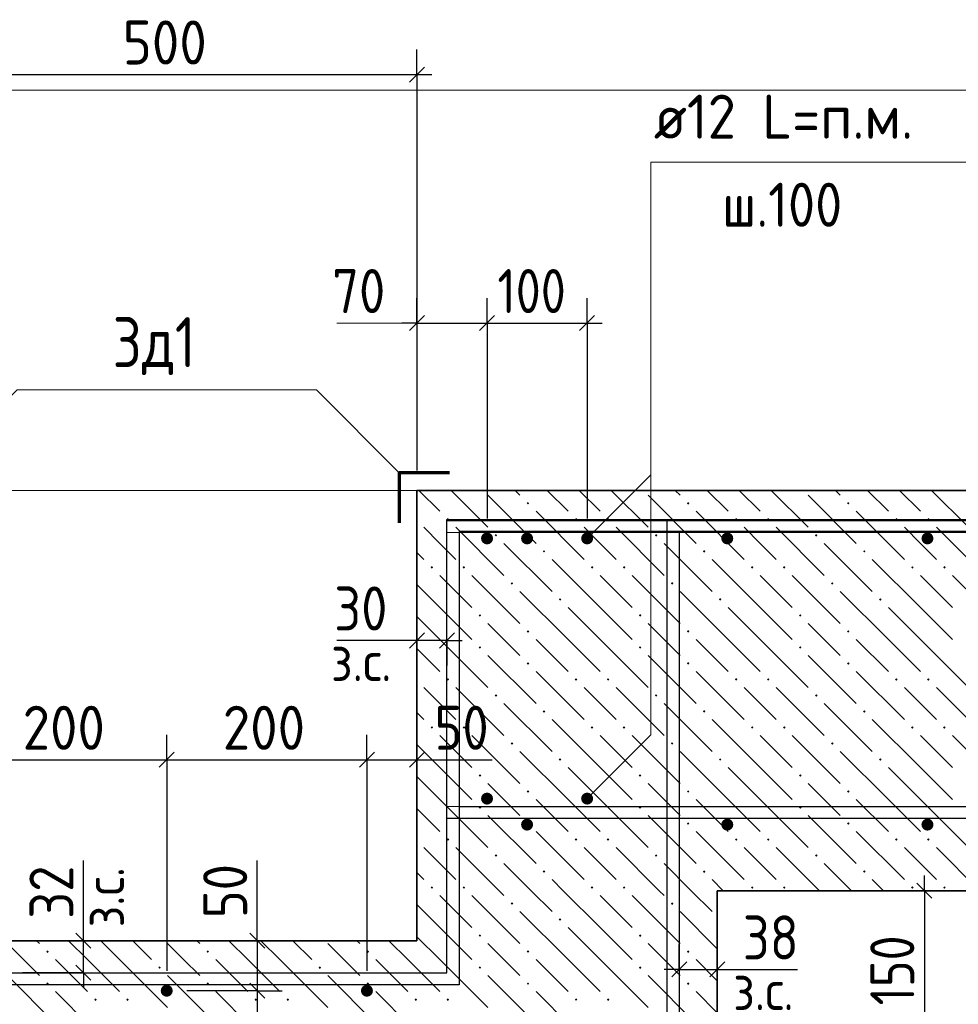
# Model space of a CAD drawing. Header units: millimetres. Extents: x 0 to 21000, y 0 to 29700.
# Tile 8 of 17: x 9787 to 14475, y 11377 to 16296. Entities that reach past the tile are written whole.
import ezdxf

# ---------------------------------------------------------------- set-up
doc = ezdxf.new("R2010")
doc.units = ezdxf.units.MM
for name, color, linetype, lineweight in [('Standard', 7, 'Continuous', 25), ('ЖБ Лента фундамента под плитной частью', 7, 'Continuous', 35), ('ЖБ Плита Фундамента верхний уровень', 7, 'Continuous', 35), ('Обрамление Г-обр.', 52, 'Continuous', 25), ('Обрамление П-обр. равн.', 52, 'Continuous', 25), ('Обрамление проемов стержнями', 52, 'Continuous', 25), ('Общий01', 7, 'Continuous', 13), ('Позиционная метка номер позиции', 7, 'Continuous', 13), ('Примечания', 7, 'Continuous', 13), ('Текст_ общее', 7, 'Continuous', 25), ('Фоновоя арматура Х1', 52, 'Continuous', 25)]:
    doc.layers.add(name, color=color, linetype=linetype, lineweight=lineweight)
doc.layers.add('Размерная выноска', color=7, linetype='Continuous')
doc.styles.add('ISOCPEUR', font='txt')

msp = doc.modelspace()

# ---------------------------------------------------------------- hatches: boundary and pattern name
at = {"layer": 'ЖБ Лента фундамента под плитной частью', "linetype": 'Continuous', "lineweight": 18, "transparency": 33554687}
for points in [[(12239.4, 11880.1), (12245.9, 11886.6), (12252.4, 11880.1), (12245.9, 11873.6)], [(13039.4, 11880.1), (13045.9, 11886.6), (13052.4, 11880.1), (13045.9, 11873.6)], [(12479.4, 11800.1), (12485.9, 11806.6), (12492.4, 11800.1), (12485.9, 11793.6)], [(12079.4, 11720.1), (12085.9, 11726.6), (12092.4, 11720.1), (12085.9, 11713.6)], [(12879.4, 11720.1), (12885.9, 11726.6), (12892.4, 11720.1), (12885.9, 11713.6)], [(9919.4, 11640.1), (9925.9, 11646.6), (9932.4, 11640.1), (9925.9, 11633.6)], [(10719.4, 11640.1), (10725.9, 11646.6), (10732.4, 11640.1), (10725.9, 11633.6)], [(11519.4, 11640.1), (11525.9, 11646.6), (11532.4, 11640.1), (11525.9, 11633.6)], [(12319.4, 11640.1), (12325.9, 11646.6), (12332.4, 11640.1), (12325.9, 11633.6)], [(13119.4, 11640.1), (13125.9, 11646.6), (13132.4, 11640.1), (13125.9, 11633.6)], [(10479.4, 11560.1), (10485.9, 11566.6), (10492.4, 11560.1), (10485.9, 11553.6)], [(11279.4, 11560.1), (11285.9, 11566.6), (11292.4, 11560.1), (11285.9, 11553.6)], [(12079.4, 11560.1), (12085.9, 11566.6), (12092.4, 11560.1), (12085.9, 11553.6)], [(12879.4, 11560.1), (12885.9, 11566.6), (12892.4, 11560.1), (12885.9, 11553.6)], [(9919.4, 11480.1), (9925.9, 11486.6), (9932.4, 11480.1), (9925.9, 11473.6)], [(10719.4, 11480.1), (10725.9, 11486.6), (10732.4, 11480.1), (10725.9, 11473.6)], [(11519.4, 11480.1), (11525.9, 11486.6), (11532.4, 11480.1), (11525.9, 11473.6)], [(12319.4, 11480.1), (12325.9, 11486.6), (12332.4, 11480.1), (12325.9, 11473.6)], [(13119.4, 11480.1), (13125.9, 11486.6), (13132.4, 11480.1), (13125.9, 11473.6)], [(10159.4, 11400.1), (10165.9, 11406.6), (10172.4, 11400.1), (10165.9, 11393.6)], [(10319.4, 11400.1), (10325.9, 11406.6), (10332.4, 11400.1), (10325.9, 11393.6)], [(10959.4, 11400.1), (10965.9, 11406.6), (10972.4, 11400.1), (10965.9, 11393.6)], [(11119.4, 11400.1), (11125.9, 11406.6), (11132.4, 11400.1), (11125.9, 11393.6)], [(11759.4, 11400.1), (11765.9, 11406.6), (11772.4, 11400.1), (11765.9, 11393.6)], [(11919.4, 11400.1), (11925.9, 11406.6), (11932.4, 11400.1), (11925.9, 11393.6)], [(12559.4, 11400.1), (12565.9, 11406.6), (12572.4, 11400.1), (12565.9, 11393.6)], [(12719.4, 11400.1), (12725.9, 11406.6), (12732.4, 11400.1), (12725.9, 11393.6)]]:
    msp.add_hatch(color=7, dxfattribs=at).paths.add_polyline_path(points, flags=16)
at = {"layer": 'ЖБ Плита Фундамента верхний уровень', "linetype": 'Continuous', "lineweight": 18, "transparency": 33554687}
for points in [[(12319.4, 13880.1), (12325.9, 13886.6), (12332.4, 13880.1), (12325.9, 13873.6)], [(13119.4, 13880.1), (13125.9, 13886.6), (13132.4, 13880.1), (13125.9, 13873.6)], [(13919.4, 13880.1), (13925.9, 13886.6), (13932.4, 13880.1), (13925.9, 13873.6)], [(11771.3, 13801.2), (11772.4, 13800.1), (11771.3, 13799.1)], [(11919.4, 13800.1), (11925.9, 13806.6), (11932.4, 13800.1), (11925.9, 13793.6)], [(12559.4, 13800.1), (12565.9, 13806.6), (12572.4, 13800.1), (12565.9, 13793.6)], [(12719.4, 13800.1), (12725.9, 13806.6), (12732.4, 13800.1), (12725.9, 13793.6)], [(13359.4, 13800.1), (13365.9, 13806.6), (13372.4, 13800.1), (13365.9, 13793.6)], [(13519.4, 13800.1), (13525.9, 13806.6), (13532.4, 13800.1), (13525.9, 13793.6)], [(14159.4, 13800.1), (14165.9, 13806.6), (14172.4, 13800.1), (14165.9, 13793.6)], [(14319.4, 13800.1), (14325.9, 13806.6), (14332.4, 13800.1), (14325.9, 13793.6)], [(12159.4, 13720.1), (12165.9, 13726.6), (12172.4, 13720.1), (12165.9, 13713.6)], [(12959.4, 13720.1), (12965.9, 13726.6), (12972.4, 13720.1), (12965.9, 13713.6)], [(13759.4, 13720.1), (13765.9, 13726.6), (13772.4, 13720.1), (13765.9, 13713.6)], [(12399.4, 13640.1), (12405.9, 13646.6), (12412.4, 13640.1), (12405.9, 13633.6)], [(13199.4, 13640.1), (13205.9, 13646.6), (13212.4, 13640.1), (13205.9, 13633.6)], [(13999.4, 13640.1), (14005.9, 13646.6), (14012.4, 13640.1), (14005.9, 13633.6)], [(11839.4, 13560.1), (11845.9, 13566.6), (11852.4, 13560.1), (11845.9, 13553.6)], [(11999.4, 13560.1), (12005.9, 13566.6), (12012.4, 13560.1), (12005.9, 13553.6)], [(12639.4, 13560.1), (12645.9, 13566.6), (12652.4, 13560.1), (12645.9, 13553.6)], [(12799.4, 13560.1), (12805.9, 13566.6), (12812.4, 13560.1), (12805.9, 13553.6)], [(13439.4, 13560.1), (13445.9, 13566.6), (13452.4, 13560.1), (13445.9, 13553.6)], [(13599.4, 13560.1), (13605.9, 13566.6), (13612.4, 13560.1), (13605.9, 13553.6)], [(14239.4, 13560.1), (14245.9, 13566.6), (14252.4, 13560.1), (14245.9, 13553.6)], [(14399.4, 13560.1), (14405.9, 13566.6), (14412.4, 13560.1), (14405.9, 13553.6)], [(12239.4, 13480.1), (12245.9, 13486.6), (12252.4, 13480.1), (12245.9, 13473.6)], [(13039.4, 13480.1), (13045.9, 13486.6), (13052.4, 13480.1), (13045.9, 13473.6)], [(13839.4, 13480.1), (13845.9, 13486.6), (13852.4, 13480.1), (13845.9, 13473.6)], [(12479.4, 13400.1), (12485.9, 13406.6), (12492.4, 13400.1), (12485.9, 13393.6)], [(13279.4, 13400.1), (13285.9, 13406.6), (13292.4, 13400.1), (13285.9, 13393.6)], [(14079.4, 13400.1), (14085.9, 13406.6), (14092.4, 13400.1), (14085.9, 13393.6)], [(12079.4, 13320.1), (12085.9, 13326.6), (12092.4, 13320.1), (12085.9, 13313.6)], [(12879.4, 13320.1), (12885.9, 13326.6), (12892.4, 13320.1), (12885.9, 13313.6)], [(13679.4, 13320.1), (13685.9, 13326.6), (13692.4, 13320.1), (13685.9, 13313.6)], [(12319.4, 13240.1), (12325.9, 13246.6), (12332.4, 13240.1), (12325.9, 13233.6)], [(13119.4, 13240.1), (13125.9, 13246.6), (13132.4, 13240.1), (13125.9, 13233.6)], [(13919.4, 13240.1), (13925.9, 13246.6), (13932.4, 13240.1), (13925.9, 13233.6)], [(12079.4, 13160.1), (12085.9, 13166.6), (12092.4, 13160.1), (12085.9, 13153.6)], [(12879.4, 13160.1), (12885.9, 13166.6), (12892.4, 13160.1), (12885.9, 13153.6)], [(13679.4, 13160.1), (13685.9, 13166.6), (13692.4, 13160.1), (13685.9, 13153.6)], [(12319.4, 13080.1), (12325.9, 13086.6), (12332.4, 13080.1), (12325.9, 13073.6)], [(13119.4, 13080.1), (13125.9, 13086.6), (13132.4, 13080.1), (13125.9, 13073.6)], [(13919.4, 13080.1), (13925.9, 13086.6), (13932.4, 13080.1), (13925.9, 13073.6)], [(11771.3, 13001.2), (11772.4, 13000.1), (11771.3, 12999.1)], [(11919.4, 13000.1), (11925.9, 13006.6), (11932.4, 13000.1), (11925.9, 12993.6)], [(12559.4, 13000.1), (12565.9, 13006.6), (12572.4, 13000.1), (12565.9, 12993.6)], [(12719.4, 13000.1), (12725.9, 13006.6), (12732.4, 13000.1), (12725.9, 12993.6)], [(13359.4, 13000.1), (13365.9, 13006.6), (13372.4, 13000.1), (13365.9, 12993.6)], [(13519.4, 13000.1), (13525.9, 13006.6), (13532.4, 13000.1), (13525.9, 12993.6)], [(14159.4, 13000.1), (14165.9, 13006.6), (14172.4, 13000.1), (14165.9, 12993.6)], [(14319.4, 13000.1), (14325.9, 13006.6), (14332.4, 13000.1), (14325.9, 12993.6)], [(12159.4, 12920.1), (12165.9, 12926.6), (12172.4, 12920.1), (12165.9, 12913.6)], [(12959.4, 12920.1), (12965.9, 12926.6), (12972.4, 12920.1), (12965.9, 12913.6)], [(13759.4, 12920.1), (13765.9, 12926.6), (13772.4, 12920.1), (13765.9, 12913.6)], [(12399.4, 12840.1), (12405.9, 12846.6), (12412.4, 12840.1), (12405.9, 12833.6)], [(13199.4, 12840.1), (13205.9, 12846.6), (13212.4, 12840.1), (13205.9, 12833.6)], [(13999.4, 12840.1), (14005.9, 12846.6), (14012.4, 12840.1), (14005.9, 12833.6)], [(11839.4, 12760.1), (11845.9, 12766.6), (11852.4, 12760.1), (11845.9, 12753.6)], [(11999.4, 12760.1), (12005.9, 12766.6), (12012.4, 12760.1), (12005.9, 12753.6)], [(12639.4, 12760.1), (12645.9, 12766.6), (12652.4, 12760.1), (12645.9, 12753.6)], [(12799.4, 12760.1), (12805.9, 12766.6), (12812.4, 12760.1), (12805.9, 12753.6)], [(13439.4, 12760.1), (13445.9, 12766.6), (13452.4, 12760.1), (13445.9, 12753.6)], [(13599.4, 12760.1), (13605.9, 12766.6), (13612.4, 12760.1), (13605.9, 12753.6)], [(14239.4, 12760.1), (14245.9, 12766.6), (14252.4, 12760.1), (14245.9, 12753.6)], [(14399.4, 12760.1), (14405.9, 12766.6), (14412.4, 12760.1), (14405.9, 12753.6)], [(12239.4, 12680.1), (12245.9, 12686.6), (12252.4, 12680.1), (12245.9, 12673.6)], [(13039.4, 12680.1), (13045.9, 12686.6), (13052.4, 12680.1), (13045.9, 12673.6)], [(13839.4, 12680.1), (13845.9, 12686.6), (13852.4, 12680.1), (13845.9, 12673.6)], [(12479.4, 12600.1), (12485.9, 12606.6), (12492.4, 12600.1), (12485.9, 12593.6)], [(13279.4, 12600.1), (13285.9, 12606.6), (13292.4, 12600.1), (13285.9, 12593.6)], [(14079.4, 12600.1), (14085.9, 12606.6), (14092.4, 12600.1), (14085.9, 12593.6)], [(12079.4, 12520.1), (12085.9, 12526.6), (12092.4, 12520.1), (12085.9, 12513.6)], [(12879.4, 12520.1), (12885.9, 12526.6), (12892.4, 12520.1), (12885.9, 12513.6)], [(13679.4, 12520.1), (13685.9, 12526.6), (13692.4, 12520.1), (13685.9, 12513.6)], [(12319.4, 12440.1), (12325.9, 12446.6), (12332.4, 12440.1), (12325.9, 12433.6)], [(13119.4, 12440.1), (13125.9, 12446.6), (13132.4, 12440.1), (13125.9, 12433.6)], [(13919.4, 12440.1), (13925.9, 12446.6), (13932.4, 12440.1), (13925.9, 12433.6)], [(12079.4, 12360.1), (12085.9, 12366.6), (12092.4, 12360.1), (12085.9, 12353.6)], [(12879.4, 12360.1), (12885.9, 12366.6), (12892.4, 12360.1), (12885.9, 12353.6)], [(13679.4, 12360.1), (13685.9, 12366.6), (13692.4, 12360.1), (13685.9, 12353.6)], [(12319.4, 12280.1), (12325.9, 12286.6), (12332.4, 12280.1), (12325.9, 12273.6)], [(13119.4, 12280.1), (13125.9, 12286.6), (13132.4, 12280.1), (13125.9, 12273.6)], [(13919.4, 12280.1), (13925.9, 12286.6), (13932.4, 12280.1), (13925.9, 12273.6)], [(11771.3, 12201.2), (11772.4, 12200.1), (11771.3, 12199.1)], [(11919.4, 12200.1), (11925.9, 12206.6), (11932.4, 12200.1), (11925.9, 12193.6)], [(12559.4, 12200.1), (12565.9, 12206.6), (12572.4, 12200.1), (12565.9, 12193.6)], [(12719.4, 12200.1), (12725.9, 12206.6), (12732.4, 12200.1), (12725.9, 12193.6)], [(13359.4, 12200.1), (13365.9, 12206.6), (13372.4, 12200.1), (13365.9, 12193.6)], [(13519.4, 12200.1), (13525.9, 12206.6), (13532.4, 12200.1), (13525.9, 12193.6)], [(14159.4, 12200.1), (14165.9, 12206.6), (14172.4, 12200.1), (14165.9, 12193.6)], [(14319.4, 12200.1), (14325.9, 12206.6), (14332.4, 12200.1), (14325.9, 12193.6)], [(12159.4, 12120.1), (12165.9, 12126.6), (12172.4, 12120.1), (12165.9, 12113.6)], [(12959.4, 12120.1), (12965.9, 12126.6), (12972.4, 12120.1), (12965.9, 12113.6)], [(13759.4, 12120.1), (13765.9, 12126.6), (13772.4, 12120.1), (13765.9, 12113.6)], [(12399.4, 12040.1), (12405.9, 12046.6), (12412.4, 12040.1), (12405.9, 12033.6)], [(13199.4, 12040.1), (13205.9, 12046.6), (13212.4, 12040.1), (13205.9, 12033.6)], [(13999.4, 12040.1), (14005.9, 12046.6), (14012.4, 12040.1), (14005.9, 12033.6)], [(11839.4, 11960.1), (11845.9, 11966.6), (11852.4, 11960.1), (11845.9, 11953.6)], [(11999.4, 11960.1), (12005.9, 11966.6), (12012.4, 11960.1), (12005.9, 11953.6)], [(12639.4, 11960.1), (12645.9, 11966.6), (12652.4, 11960.1), (12645.9, 11953.6)], [(12799.4, 11960.1), (12805.9, 11966.6), (12812.4, 11960.1), (12805.9, 11953.6)], [(13439.4, 11960.1), (13445.9, 11966.6), (13452.4, 11960.1), (13445.9, 11953.6)], [(13599.4, 11960.1), (13605.9, 11966.6), (13612.4, 11960.1), (13605.9, 11953.6)], [(14239.4, 11960.1), (14245.9, 11966.6), (14252.4, 11960.1), (14245.9, 11953.6)], [(14399.4, 11960.1), (14405.9, 11966.6), (14412.4, 11960.1), (14405.9, 11953.6)]]:
    msp.add_hatch(color=7, dxfattribs=at).paths.add_polyline_path(points, flags=16)
at = {"layer": 'Обрамление Г-обр.', "linetype": 'Continuous', "lineweight": 25, "transparency": 33554687}
for points in [[(10551.3, 11444.6), (10549.1, 11456.1), (10542.6, 11465.8), (10532.8, 11472.3), (10521.3, 11474.6), (10509.9, 11472.3), (10500.1, 11465.8), (10493.6, 11456.1), (10491.3, 11444.6), (10493.6, 11433.1), (10500.1, 11423.4), (10509.9, 11416.9), (10521.3, 11414.6), (10532.8, 11416.9), (10542.6, 11423.4), (10549.1, 11433.1)], [(11551.3, 11444.6), (11549.1, 11456.1), (11542.6, 11465.8), (11532.8, 11472.3), (11521.3, 11474.6), (11509.9, 11472.3), (11500.1, 11465.8), (11493.6, 11456.1), (11491.3, 11444.6), (11493.6, 11433.1), (11500.1, 11423.4), (11509.9, 11416.9), (11521.3, 11414.6), (11532.8, 11416.9), (11542.6, 11423.4), (11549.1, 11433.1)]]:
    msp.add_hatch(color=7, dxfattribs=at).paths.add_polyline_path(points)
at = {"layer": 'Обрамление проемов стержнями', "linetype": 'Continuous', "lineweight": 25, "transparency": 33554687}
for points in [[(12151.3, 13704.6), (12149.1, 13716.1), (12142.6, 13725.8), (12132.8, 13732.3), (12121.3, 13734.6), (12109.9, 13732.3), (12100.1, 13725.8), (12093.6, 13716.1), (12091.3, 13704.6), (12093.6, 13693.1), (12100.1, 13683.4), (12109.9, 13676.9), (12121.3, 13674.6), (12132.8, 13676.9), (12142.6, 13683.4), (12149.1, 13693.1)], [(12651.3, 13704.6), (12649.1, 13716.1), (12642.6, 13725.8), (12632.8, 13732.3), (12621.3, 13734.6), (12609.9, 13732.3), (12600.1, 13725.8), (12593.6, 13716.1), (12591.3, 13704.6), (12593.6, 13693.1), (12600.1, 13683.4), (12609.9, 13676.9), (12621.3, 13674.6), (12632.8, 13676.9), (12642.6, 13683.4), (12649.1, 13693.1)], [(12151.3, 12404.6), (12149.1, 12416.1), (12142.6, 12425.8), (12132.8, 12432.3), (12121.3, 12434.6), (12109.9, 12432.3), (12100.1, 12425.8), (12093.6, 12416.1), (12091.3, 12404.6), (12093.6, 12393.1), (12100.1, 12383.4), (12109.9, 12376.9), (12121.3, 12374.6), (12132.8, 12376.9), (12142.6, 12383.4), (12149.1, 12393.1)], [(12651.3, 12404.6), (12649.1, 12416.1), (12642.6, 12425.8), (12632.8, 12432.3), (12621.3, 12434.6), (12609.9, 12432.3), (12600.1, 12425.8), (12593.6, 12416.1), (12591.3, 12404.6), (12593.6, 12393.1), (12600.1, 12383.4), (12609.9, 12376.9), (12621.3, 12374.6), (12632.8, 12376.9), (12642.6, 12383.4), (12649.1, 12393.1)]]:
    msp.add_hatch(color=7, dxfattribs=at).paths.add_polyline_path(points)
at = {"layer": 'Фоновоя арматура Х1', "linetype": 'Continuous', "lineweight": 18, "transparency": 33554687}
for points in [[(12351.3, 13704.6), (12349.1, 13716.1), (12342.6, 13725.8), (12332.8, 13732.3), (12321.3, 13734.6), (12309.9, 13732.3), (12300.1, 13725.8), (12293.6, 13716.1), (12291.3, 13704.6), (12293.6, 13693.1), (12300.1, 13683.4), (12309.9, 13676.9), (12321.3, 13674.6), (12332.8, 13676.9), (12342.6, 13683.4), (12349.1, 13693.1)], [(13351.3, 13704.6), (13349.1, 13716.1), (13342.6, 13725.8), (13332.8, 13732.3), (13321.3, 13734.6), (13309.9, 13732.3), (13300.1, 13725.8), (13293.6, 13716.1), (13291.3, 13704.6), (13293.6, 13693.1), (13300.1, 13683.4), (13309.9, 13676.9), (13321.3, 13674.6), (13332.8, 13676.9), (13342.6, 13683.4), (13349.1, 13693.1)], [(14351.3, 13704.6), (14349.1, 13716.1), (14342.6, 13725.8), (14332.8, 13732.3), (14321.3, 13734.6), (14309.9, 13732.3), (14300.1, 13725.8), (14293.6, 13716.1), (14291.3, 13704.6), (14293.6, 13693.1), (14300.1, 13683.4), (14309.9, 13676.9), (14321.3, 13674.6), (14332.8, 13676.9), (14342.6, 13683.4), (14349.1, 13693.1)], [(12351.3, 12274.6), (12349.1, 12286.1), (12342.6, 12295.8), (12332.8, 12302.3), (12321.3, 12304.6), (12309.9, 12302.3), (12300.1, 12295.8), (12293.6, 12286.1), (12291.3, 12274.6), (12293.6, 12263.1), (12300.1, 12253.4), (12309.9, 12246.9), (12321.3, 12244.6), (12332.8, 12246.9), (12342.6, 12253.4), (12349.1, 12263.1)], [(13351.3, 12274.6), (13349.1, 12286.1), (13342.6, 12295.8), (13332.8, 12302.3), (13321.3, 12304.6), (13309.9, 12302.3), (13300.1, 12295.8), (13293.6, 12286.1), (13291.3, 12274.6), (13293.6, 12263.1), (13300.1, 12253.4), (13309.9, 12246.9), (13321.3, 12244.6), (13332.8, 12246.9), (13342.6, 12253.4), (13349.1, 12263.1)], [(14351.3, 12274.6), (14349.1, 12286.1), (14342.6, 12295.8), (14332.8, 12302.3), (14321.3, 12304.6), (14309.9, 12302.3), (14300.1, 12295.8), (14293.6, 12286.1), (14291.3, 12274.6), (14293.6, 12263.1), (14300.1, 12253.4), (14309.9, 12246.9), (14321.3, 12244.6), (14332.8, 12246.9), (14342.6, 12253.4), (14349.1, 12263.1)]]:
    msp.add_hatch(color=7, dxfattribs=at).paths.add_polyline_path(points)

# ---------------------------------------------------------------- linework, layer by layer
at = {"layer": 'Standard', "color": 251, "linetype": 'Continuous', "lineweight": -3, "true_color": 0x656565, "transparency": 33554687}
for p, q in [((11771.3, 16022.6), (11771.3, 16147.6)), ((11771.3, 16022.6), (11771.3, 15897.6)), ((11771.3, 16022.6), (11771.3, 14044.6)), ((11771.3, 14780.6), (11771.3, 14905.6)), ((12121.3, 14780.6), (12121.3, 14905.6)), ((12621.3, 14780.6), (12621.3, 14905.6)), ((11771.3, 14780.6), (11696.3, 14780.6)), ((11771.3, 14780.6), (11771.3, 14655.6)), ((11771.3, 14780.6), (11771.3, 14044.6)), ((11771.3, 14780.6), (12121.3, 14780.6)), ((12121.3, 14780.6), (12121.3, 14655.6)), ((12121.3, 14780.6), (12121.3, 13804.6)), ((12121.3, 14780.6), (12621.3, 14780.6)), ((12621.3, 14780.6), (12621.3, 14655.6)), ((12621.3, 14780.6), (12621.3, 13804.6)), ((12621.3, 14780.6), (12696.3, 14780.6)), ((11771.3, 13194.6), (11771.3, 13319.6)), ((11921.3, 13194.6), (11921.3, 13319.6)), ((11771.3, 13194.6), (11771.3, 13069.6)), ((11921.3, 13194.6), (11921.3, 13069.6)), ((10521.3, 12598.5), (10521.3, 12723.5)), ((11521.3, 12598.5), (11521.3, 12723.5)), ((11771.3, 12598.5), (11771.3, 12723.5)), ((10521.3, 12598.5), (10521.3, 12473.5)), ((10521.3, 12598.5), (10521.3, 11544.6)), ((11521.3, 12598.5), (11521.3, 12473.5)), ((11521.3, 12598.5), (11521.3, 11544.6)), ((11771.3, 12598.5), (11771.3, 12473.5)), ((11771.3, 12598.5), (11771.3, 11794.6)), ((14305.7, 11944.6), (13371.3, 11944.6)), ((14305.7, 11944.6), (14180.7, 11944.6)), ((14305.7, 11944.6), (14430.7, 11944.6)), ((10105.3, 11694.6), (9980.3, 11694.6)), ((10105.3, 11694.6), (10230.4, 11694.6)), ((10105.3, 11694.6), (10105.3, 11694.6)), ((10973.4, 11694.6), (10848.4, 11694.6)), ((10973.4, 11694.6), (11098.4, 11694.6)), ((10973.4, 11694.6), (10973.4, 11694.6)), ((13081.3, 11550.8), (13081.3, 11675.8)), ((13271.3, 11550.8), (13271.3, 11675.8)), ((10105.3, 11534.6), (9801.3, 11534.6)), ((10105.3, 11534.6), (9980.3, 11534.6)), ((10105.3, 11534.6), (10230.4, 11534.6)), ((13081.3, 11550.8), (13081.3, 11425.8)), ((13271.3, 11550.8), (13271.3, 11425.8)), ((10973.4, 11444.6), (10848.4, 11444.6)), ((10973.4, 11444.6), (11098.4, 11444.6))]:
    msp.add_line(p, q, dxfattribs=at)
at = {"layer": 'Standard', "color": 7, "linetype": 'Continuous', "lineweight": 25, "transparency": 33554687}
for p, q in [((11733.8, 15985.1), (11808.8, 16060.1)), ((11808.8, 13232.1), (11733.8, 13157.1)), ((11958.8, 13232.1), (11883.8, 13157.1)), ((10483.8, 12561), (10558.8, 12636)), ((11483.8, 12561), (11558.8, 12636)), ((11733.8, 12561), (11808.8, 12636)), ((14268.2, 11982.1), (14343.2, 11907.1)), ((10142.8, 11657.1), (10067.8, 11732.1)), ((10935.9, 11732.1), (11010.9, 11657.1)), ((10142.8, 11497.1), (10067.8, 11572.1)), ((13043.8, 11513.3), (13118.8, 11588.3)), ((13233.8, 11513.3), (13308.8, 11588.3)), ((10935.9, 11482.1), (11010.9, 11407.1))]:
    msp.add_line(p, q, dxfattribs=at)
at = {"layer": 'Standard', "color": 7, "linetype": 'Continuous', "lineweight": -3, "transparency": 33554687}
for p, q in [((9271.3, 16022.6), (11771.3, 16022.6)), ((11771.3, 16022.6), (11846.3, 16022.6)), ((11771.3, 13194.6), (11696.3, 13194.6)), ((11921.3, 13194.6), (11771.3, 13194.6)), ((11921.3, 13194.6), (11996.3, 13194.6)), ((9521.3, 12598.5), (10521.3, 12598.5)), ((10521.3, 12598.5), (11521.3, 12598.5)), ((11521.3, 12598.5), (11771.3, 12598.5)), ((11771.3, 12598.5), (11846.3, 12598.5)), ((14305.7, 11944.6), (14305.7, 12019.6)), ((10105.3, 11694.6), (10105.3, 11769.6)), ((10973.4, 11694.6), (10973.4, 11769.6)), ((10973.4, 11694.6), (10973.4, 11444.6)), ((10105.3, 11534.6), (10105.3, 11459.6)), ((13081.3, 11550.8), (13006.3, 11550.8)), ((13081.3, 11550.8), (13271.3, 11550.8)), ((13271.3, 11550.8), (13346.3, 11550.8)), ((10973.4, 11444.6), (10973.4, 10444.6))]:
    msp.add_line(p, q, dxfattribs=at)
at = {"layer": 'Standard', "color": 251, "linetype": 'Continuous', "lineweight": 25, "true_color": 0x656565, "transparency": 33554687}
for p, q in [((11733.8, 14743.1), (11808.8, 14818.1)), ((12083.8, 14743.1), (12158.8, 14818.1)), ((12583.8, 14743.1), (12658.8, 14818.1))]:
    msp.add_line(p, q, dxfattribs=at)
at = {"layer": 'Standard', "color": 254, "linetype": 'Continuous', "lineweight": 18, "true_color": 0xc4c4ff, "transparency": 33554687}
msp.add_lwpolyline([(4427.6, 9694.6), (17271.3, 9694.6), (17271.3, 15944.6), (4427.6, 15944.6), (4427.6, 9694.6)], dxfattribs=at)
at = {"layer": 'Standard', "color": 7, "linetype": 'Continuous', "lineweight": -3, "transparency": 33554687}
for points in [[(14305.7, 11944.6), (14305.7, 11373.8), (14305.7, 11373.8), (14305.7, 11194.6)], [(10105.3, 11534.6), (10105.3, 11689.1), (10105.3, 11689.1), (10105.3, 11694.6)]]:
    msp.add_lwpolyline(points, dxfattribs=at)
at = {"layer": 'Standard', "color": 251, "linetype": 'Continuous', "lineweight": -3, "true_color": 0x656565, "transparency": 33554687}
msp.add_lwpolyline([(10973.4, 11444.6), (10956.4, 11444.6), (10956.4, 11444.6), (10956.4, 11444.6), (10956.4, 11444.6), (10621.3, 11444.6)], dxfattribs=at)
at = {"layer": 'ЖБ Лента фундамента под плитной частью', "color": 7, "linetype": 'Continuous', "lineweight": 35, "transparency": 33554687}
for p, q in [((11771.3, 11944.6), (11771.3, 11694.6)), ((13271.3, 10194.6), (13271.3, 11944.6)), ((11771.3, 11694.6), (9271.3, 11694.6))]:
    msp.add_line(p, q, dxfattribs=at)
at = {"layer": 'ЖБ Лента фундамента под плитной частью', "color": 254, "linetype": 'Continuous', "lineweight": 18, "transparency": 33554687}
for p, q in [((11885.9, 11920.1), (12045.9, 11760.1)), ((12045.9, 11920.1), (12285.9, 11680.1)), ((12181.4, 11944.6), (12205.9, 11920.1)), ((12341.4, 11944.6), (12445.9, 11840.1)), ((12685.9, 11760.1), (12501.4, 11944.6)), ((12685.9, 11920.1), (12845.9, 11760.1)), ((12845.9, 11920.1), (13085.9, 11680.1)), ((12981.4, 11944.6), (13005.9, 11920.1)), ((13141.4, 11944.6), (13245.9, 11840.1)), ((11885.9, 11760.1), (11771.3, 11874.7)), ((12525.9, 11600.1), (12285.9, 11840.1)), ((13271.3, 11654.7), (13085.9, 11840.1)), ((11885.9, 11760.1), (12045.9, 11600.1)), ((12525.9, 11760.1), (12685.9, 11600.1)), ((12685.9, 11760.1), (12845.9, 11600.1)), ((11771.3, 11714.7), (11885.9, 11600.1)), ((9805.9, 11600.1), (9725.9, 11680.1)), ((9871.4, 11694.6), (9885.9, 11680.1)), ((10125.9, 11600.1), (10031.4, 11694.6)), ((10191.4, 11694.6), (10285.9, 11600.1)), ((10351.4, 11694.6), (10445.9, 11600.1)), ((10605.9, 11600.1), (10525.9, 11680.1)), ((10671.4, 11694.6), (10685.9, 11680.1)), ((10925.9, 11600.1), (10831.4, 11694.6)), ((10991.4, 11694.6), (11085.9, 11600.1)), ((11151.4, 11694.6), (11245.9, 11600.1)), ((11405.9, 11600.1), (11325.9, 11680.1)), ((11471.4, 11694.6), (11485.9, 11680.1)), ((11725.9, 11600.1), (11631.4, 11694.6)), ((12205.9, 11600.1), (12125.9, 11680.1)), ((13005.9, 11600.1), (12925.9, 11680.1)), ((9885.9, 11520.1), (9805.9, 11600.1)), ((9965.9, 11600.1), (10125.9, 11440.1)), ((10125.9, 11600.1), (10285.9, 11440.1)), ((10285.9, 11600.1), (10525.9, 11360.1)), ((10685.9, 11520.1), (10605.9, 11600.1)), ((10765.9, 11600.1), (10925.9, 11440.1)), ((10925.9, 11600.1), (11085.9, 11440.1)), ((11085.9, 11600.1), (11325.9, 11360.1)), ((11485.9, 11520.1), (11405.9, 11600.1)), ((11565.9, 11600.1), (11725.9, 11440.1)), ((11725.9, 11600.1), (11885.9, 11440.1)), ((11885.9, 11600.1), (12125.9, 11360.1)), ((12285.9, 11520.1), (12205.9, 11600.1)), ((12365.9, 11600.1), (12525.9, 11440.1)), ((12525.9, 11600.1), (12685.9, 11440.1)), ((12685.9, 11600.1), (12925.9, 11360.1)), ((13085.9, 11520.1), (13005.9, 11600.1)), ((13165.9, 11600.1), (13271.3, 11494.7)), ((9725.9, 11520.1), (9965.9, 11280.1)), ((10525.9, 11520.1), (10765.9, 11280.1)), ((11325.9, 11520.1), (11565.9, 11280.1)), ((12125.9, 11520.1), (12365.9, 11280.1)), ((12925.9, 11520.1), (13165.9, 11280.1)), ((9965.9, 11440.1), (10205.9, 11200.1)), ((10765.9, 11440.1), (11005.9, 11200.1)), ((11565.9, 11440.1), (11805.9, 11200.1)), ((12365.9, 11440.1), (12605.9, 11200.1)), ((13165.9, 11440.1), (13271.3, 11334.7))]:
    msp.add_line(p, q, dxfattribs=at)
at = {"layer": 'ЖБ Плита Фундамента верхний уровень', "color": 7, "linetype": 'Continuous', "lineweight": 35, "transparency": 33554687}
for p, q in [((11771.3, 13944.6), (11771.3, 11944.6)), ((16771.3, 13944.6), (11771.3, 13944.6)), ((13271.3, 11944.6), (16771.3, 11944.6))]:
    msp.add_line(p, q, dxfattribs=at)
at = {"layer": 'ЖБ Плита Фундамента верхний уровень', "color": 254, "linetype": 'Continuous', "lineweight": 18, "transparency": 33554687}
for p, q in [((11781.4, 13944.6), (11885.9, 13840.1)), ((11941.4, 13944.6), (12125.9, 13760.1)), ((12285.9, 13920.1), (12261.4, 13944.6)), ((12421.4, 13944.6), (12525.9, 13840.1)), ((12581.4, 13944.6), (12685.9, 13840.1)), ((12741.4, 13944.6), (12925.9, 13760.1)), ((13085.9, 13920.1), (13061.4, 13944.6)), ((13221.4, 13944.6), (13325.9, 13840.1)), ((13381.4, 13944.6), (13485.9, 13840.1)), ((13541.4, 13944.6), (13725.9, 13760.1)), ((13885.9, 13920.1), (13861.4, 13944.6)), ((14021.4, 13944.6), (14125.9, 13840.1)), ((14181.4, 13944.6), (14285.9, 13840.1)), ((14341.4, 13944.6), (14525.9, 13760.1)), ((12125.9, 13920.1), (12365.9, 13680.1)), ((12925.9, 13920.1), (13165.9, 13680.1)), ((13725.9, 13920.1), (13965.9, 13680.1)), ((12365.9, 13840.1), (12605.9, 13600.1)), ((13165.9, 13840.1), (13405.9, 13600.1)), ((13965.9, 13840.1), (14205.9, 13600.1)), ((11885.9, 13680.1), (11805.9, 13760.1)), ((11965.9, 13760.1), (12205.9, 13520.1)), ((12685.9, 13680.1), (12605.9, 13760.1)), ((12765.9, 13760.1), (13005.9, 13520.1)), ((13485.9, 13680.1), (13405.9, 13760.1)), ((13565.9, 13760.1), (13805.9, 13520.1)), ((14285.9, 13680.1), (14205.9, 13760.1)), ((14365.9, 13760.1), (14605.9, 13520.1)), ((11965.9, 13600.1), (11885.9, 13680.1)), ((12205.9, 13680.1), (12445.9, 13440.1)), ((12765.9, 13600.1), (12685.9, 13680.1)), ((13005.9, 13680.1), (13245.9, 13440.1)), ((13565.9, 13600.1), (13485.9, 13680.1)), ((13805.9, 13680.1), (14045.9, 13440.1)), ((14365.9, 13600.1), (14285.9, 13680.1)), ((11771.3, 13634.7), (11805.9, 13600.1)), ((12685.9, 13360.1), (12445.9, 13600.1)), ((13485.9, 13360.1), (13245.9, 13600.1)), ((14285.9, 13360.1), (14045.9, 13600.1)), ((11885.9, 13520.1), (12045.9, 13360.1)), ((12045.9, 13520.1), (12285.9, 13280.1)), ((12685.9, 13520.1), (12845.9, 13360.1)), ((12845.9, 13520.1), (13085.9, 13280.1)), ((13485.9, 13520.1), (13645.9, 13360.1)), ((13645.9, 13520.1), (13885.9, 13280.1)), ((14285.9, 13520.1), (14445.9, 13360.1)), ((14445.9, 13520.1), (14685.9, 13280.1)), ((11885.9, 13360.1), (11771.3, 13474.7)), ((12525.9, 13200.1), (12285.9, 13440.1)), ((13325.9, 13200.1), (13085.9, 13440.1)), ((14125.9, 13200.1), (13885.9, 13440.1)), ((11885.9, 13360.1), (12045.9, 13200.1)), ((12525.9, 13360.1), (12685.9, 13200.1)), ((12685.9, 13360.1), (12845.9, 13200.1)), ((13325.9, 13360.1), (13485.9, 13200.1)), ((13485.9, 13360.1), (13645.9, 13200.1)), ((14125.9, 13360.1), (14285.9, 13200.1)), ((14285.9, 13360.1), (14445.9, 13200.1)), ((11771.3, 13314.7), (11885.9, 13200.1)), ((12205.9, 13200.1), (12125.9, 13280.1)), ((13005.9, 13200.1), (12925.9, 13280.1)), ((13805.9, 13200.1), (13725.9, 13280.1)), ((11885.9, 13200.1), (12125.9, 12960.1)), ((12285.9, 13120.1), (12205.9, 13200.1)), ((12365.9, 13200.1), (12525.9, 13040.1)), ((12525.9, 13200.1), (12685.9, 13040.1)), ((12685.9, 13200.1), (12925.9, 12960.1)), ((13085.9, 13120.1), (13005.9, 13200.1)), ((13165.9, 13200.1), (13325.9, 13040.1)), ((13325.9, 13200.1), (13485.9, 13040.1)), ((13485.9, 13200.1), (13725.9, 12960.1)), ((13885.9, 13120.1), (13805.9, 13200.1)), ((13965.9, 13200.1), (14125.9, 13040.1)), ((14125.9, 13200.1), (14285.9, 13040.1)), ((14285.9, 13200.1), (14525.9, 12960.1)), ((11771.3, 13154.7), (11885.9, 13040.1)), ((12125.9, 13120.1), (12365.9, 12880.1)), ((12925.9, 13120.1), (13165.9, 12880.1)), ((13725.9, 13120.1), (13965.9, 12880.1)), ((12365.9, 13040.1), (12605.9, 12800.1)), ((13165.9, 13040.1), (13405.9, 12800.1)), ((13965.9, 13040.1), (14205.9, 12800.1)), ((11885.9, 12880.1), (11805.9, 12960.1)), ((11965.9, 12960.1), (12205.9, 12720.1)), ((12685.9, 12880.1), (12605.9, 12960.1)), ((12765.9, 12960.1), (13005.9, 12720.1)), ((13485.9, 12880.1), (13405.9, 12960.1)), ((13565.9, 12960.1), (13805.9, 12720.1)), ((14285.9, 12880.1), (14205.9, 12960.1)), ((14365.9, 12960.1), (14605.9, 12720.1)), ((11965.9, 12800.1), (11885.9, 12880.1)), ((12205.9, 12880.1), (12445.9, 12640.1)), ((12765.9, 12800.1), (12685.9, 12880.1)), ((13005.9, 12880.1), (13245.9, 12640.1)), ((13565.9, 12800.1), (13485.9, 12880.1)), ((13805.9, 12880.1), (14045.9, 12640.1)), ((14365.9, 12800.1), (14285.9, 12880.1)), ((11771.3, 12834.7), (11805.9, 12800.1)), ((12685.9, 12560.1), (12445.9, 12800.1)), ((13485.9, 12560.1), (13245.9, 12800.1)), ((14285.9, 12560.1), (14045.9, 12800.1)), ((11885.9, 12720.1), (12045.9, 12560.1)), ((12045.9, 12720.1), (12285.9, 12480.1)), ((12685.9, 12720.1), (12845.9, 12560.1)), ((12845.9, 12720.1), (13085.9, 12480.1)), ((13485.9, 12720.1), (13645.9, 12560.1)), ((13645.9, 12720.1), (13885.9, 12480.1)), ((14285.9, 12720.1), (14445.9, 12560.1)), ((14445.9, 12720.1), (14685.9, 12480.1)), ((11885.9, 12560.1), (11771.3, 12674.7)), ((12525.9, 12400.1), (12285.9, 12640.1)), ((13325.9, 12400.1), (13085.9, 12640.1)), ((14125.9, 12400.1), (13885.9, 12640.1)), ((11885.9, 12560.1), (12045.9, 12400.1)), ((12525.9, 12560.1), (12685.9, 12400.1)), ((12685.9, 12560.1), (12845.9, 12400.1)), ((13325.9, 12560.1), (13485.9, 12400.1)), ((13485.9, 12560.1), (13645.9, 12400.1)), ((14125.9, 12560.1), (14285.9, 12400.1)), ((14285.9, 12560.1), (14445.9, 12400.1)), ((11771.3, 12514.7), (11885.9, 12400.1)), ((12205.9, 12400.1), (12125.9, 12480.1)), ((13005.9, 12400.1), (12925.9, 12480.1)), ((13805.9, 12400.1), (13725.9, 12480.1)), ((11885.9, 12400.1), (12125.9, 12160.1)), ((12285.9, 12320.1), (12205.9, 12400.1)), ((12365.9, 12400.1), (12525.9, 12240.1)), ((12525.9, 12400.1), (12685.9, 12240.1)), ((12685.9, 12400.1), (12925.9, 12160.1)), ((13085.9, 12320.1), (13005.9, 12400.1)), ((13165.9, 12400.1), (13325.9, 12240.1)), ((13325.9, 12400.1), (13485.9, 12240.1)), ((13485.9, 12400.1), (13725.9, 12160.1)), ((13885.9, 12320.1), (13805.9, 12400.1)), ((13965.9, 12400.1), (14125.9, 12240.1)), ((14125.9, 12400.1), (14285.9, 12240.1)), ((14285.9, 12400.1), (14525.9, 12160.1)), ((11771.3, 12354.7), (11885.9, 12240.1)), ((12125.9, 12320.1), (12365.9, 12080.1)), ((12925.9, 12320.1), (13165.9, 12080.1)), ((13725.9, 12320.1), (13965.9, 12080.1)), ((12365.9, 12240.1), (12605.9, 12000.1)), ((13165.9, 12240.1), (13405.9, 12000.1)), ((13965.9, 12240.1), (14205.9, 12000.1)), ((11885.9, 12080.1), (11805.9, 12160.1)), ((11965.9, 12160.1), (12181.4, 11944.6)), ((12685.9, 12080.1), (12605.9, 12160.1)), ((12765.9, 12160.1), (12981.4, 11944.6)), ((13485.9, 12080.1), (13405.9, 12160.1)), ((13565.9, 12160.1), (13781.4, 11944.6)), ((14285.9, 12080.1), (14205.9, 12160.1)), ((14365.9, 12160.1), (14581.4, 11944.6)), ((11965.9, 12000.1), (11885.9, 12080.1)), ((12205.9, 12080.1), (12341.4, 11944.6)), ((12765.9, 12000.1), (12685.9, 12080.1)), ((13005.9, 12080.1), (13141.4, 11944.6)), ((13565.9, 12000.1), (13485.9, 12080.1)), ((13805.9, 12080.1), (13941.4, 11944.6)), ((14365.9, 12000.1), (14285.9, 12080.1)), ((11771.3, 12034.7), (11805.9, 12000.1)), ((12501.4, 11944.6), (12445.9, 12000.1)), ((13301.4, 11944.6), (13245.9, 12000.1)), ((14101.4, 11944.6), (14045.9, 12000.1))]:
    msp.add_line(p, q, dxfattribs=at)
at = {"layer": 'Обрамление Г-обр.', "color": 38, "linetype": 'Continuous', "lineweight": 25, "true_color": 0x5f1e0f, "transparency": 33554687}
for points in [[(6661.3, 13794.6), (9121.3, 13794.6), (9121.3, 11534.6), (11921.3, 11534.6), (11921.3, 13794.6), (14981.4, 13794.6), (14981.4, 13734.6), (11981.3, 13734.6), (11981.3, 11474.6), (9061.3, 11474.6), (9061.3, 13734.6), (6661.3, 13734.6), (6661.3, 13794.6)], [(16081.4, 13734.6), (13081.3, 13734.6), (13081.3, 10474.6), (7961.3, 10474.6), (7961.3, 13734.6), (6661.3, 13734.6), (6661.3, 13794.6), (8021.3, 13794.6), (8021.3, 10534.6), (13021.3, 10534.6), (13021.3, 13794.6), (16081.4, 13794.6), (16081.4, 13734.6)]]:
    msp.add_lwpolyline(points, dxfattribs=at)
at = {"layer": 'Обрамление П-обр. равн.', "color": 38, "linetype": 'Continuous', "lineweight": 25, "true_color": 0x5f1e0f, "transparency": 33554687}
msp.add_lwpolyline([(14981.3, 13739.6), (11981.3, 13739.6), (11981.3, 12364.6), (14981.3, 12364.6), (14981.3, 12304.6), (11921.3, 12304.6), (11921.3, 13799.6), (14981.3, 13799.6), (14981.3, 13739.6)], dxfattribs=at)
at = {"layer": 'Общий01', "color": 7, "linetype": 'Continuous', "lineweight": 70, "transparency": 33554687}
msp.add_lwpolyline([(11933, 14033), (11682.9, 14033), (11682.9, 13783)], dxfattribs=at)
at = {"layer": 'Позиционная метка номер позиции', "color": 7, "linetype": 'Continuous', "lineweight": 13, "transparency": 33554687}
for points in [[(12621.3, 13704.6), (12939.5, 14022.8), (12939.5, 15584.6), (14471.3, 15584.6)], [(12621.3, 12404.6), (12939.5, 12722.8), (12939.5, 15584.6), (14580.5, 15584.6)], [(9359.7, 14033), (9773.5, 14446.8), (10891.7, 14446.8)], [(11682.9, 14033), (11269.2, 14446.8), (10151, 14446.8)]]:
    msp.add_lwpolyline(points, dxfattribs=at)
at = {"layer": 'Примечания', "color": 251, "linetype": 'Continuous', "lineweight": 13, "true_color": 0x656565, "transparency": 33554687}
msp.add_line((11771.3, 14780.6), (11371.3, 14780.6), dxfattribs=at)
at = {"layer": 'Размерная выноска', "color": 251, "linetype": 'Continuous', "lineweight": 13, "true_color": 0x656565, "transparency": 33554687}
msp.add_line((9271.3, 13944.6), (12771.3, 13944.6), dxfattribs=at)
at = {"layer": 'Размерная выноска', "color": 7, "linetype": 'Continuous', "lineweight": -3, "transparency": 33554687}
for p, q in [((11771.3, 13194.6), (11371.3, 13194.6)), ((11771.3, 12598.5), (12146.3, 12598.5)), ((10105.3, 11694.6), (10105.3, 12094.6)), ((10973.4, 11694.6), (10973.4, 12094.6)), ((13271.3, 11550.8), (13671.3, 11550.8))]:
    msp.add_line(p, q, dxfattribs=at)
at = {"layer": 'Фоновоя арматура Х1', "color": 251, "linetype": 'Continuous', "lineweight": 18, "true_color": 0x656565, "transparency": 33554687}
for points in [[(11921.3, 13794.6), (16801.3, 13794.6), (16801.3, 13734.6), (11921.3, 13734.6), (11921.3, 13794.6)], [(11921.3, 12364.6), (16801.3, 12364.6), (16801.3, 12304.6), (11921.3, 12304.6), (11921.3, 12364.6)]]:
    msp.add_lwpolyline(points, dxfattribs=at)

# ---------------------------------------------------------------- texts
at = {"layer": 'Standard', "color": 7, "linetype": 'Continuous', "lineweight": 25, "transparency": 33554687, "char_height": 220, "attachment_point": 7, "style": 'ISOCPEUR'}
for s, insert, width in [('\\W0.91;500', (10301.3, 16072.6), 561.981), ('\\W0.87;30', (11357.8, 13244.6), 403.932), ('\\W0.91;200', (9801.3, 12648.5), 561.981), ('\\W0.91;200', (10801.3, 12648.5), 561.981), ('\\W0.87;50', (11858.8, 12648.5), 403.924), ('\\W0.87;38', (13398.8, 11600.8), 403.924)]:
    msp.add_mtext(s, dxfattribs=dict(at, insert=insert, width=width))
at = {"layer": 'Standard', "color": 251, "linetype": 'Continuous', "lineweight": 25, "true_color": 0x656565, "transparency": 33554687, "char_height": 220, "attachment_point": 7, "style": 'ISOCPEUR'}
for s, insert, width in [('\\W0.87;70', (11347.8, 14830.6), 403.924), ('\\W0.83;100', (12173.3, 14830.6), 508.571)]:
    msp.add_mtext(s, dxfattribs=dict(at, insert=insert, width=width))
at = {"layer": 'Standard', "color": 7, "linetype": 'Continuous', "lineweight": 18, "transparency": 33554687, "char_height": 200, "width": 459.942, "attachment_point": 7, "style": 'ISOCPEUR'}
for insert in [(11341.8, 12991.9), (13350.9, 11348)]:
    msp.add_mtext('\\W0.90;з.с.', dxfattribs=dict(at, insert=insert))
at = {"layer": 'Standard', "color": 7, "linetype": 'Continuous', "lineweight": 18, "transparency": 33554687, "insert": (10308.1, 11761), "char_height": 200, "width": 459.942, "attachment_point": 7, "rotation": 90, "style": 'ISOCPEUR'}
msp.add_mtext('\\W0.90;з.с.', dxfattribs=at)
at = {"layer": 'Standard', "color": 7, "linetype": 'Continuous', "lineweight": 25, "transparency": 33554687, "char_height": 220, "attachment_point": 7, "rotation": 90, "style": 'ISOCPEUR'}
for s, insert, width in [('\\W0.87;32', (10055.4, 11804.3), 403.924), ('\\W0.87;50', (10923.4, 11807.1), 403.932), ('\\W0.83;150', (14255.7, 11371.6), 508.571)]:
    msp.add_mtext(s, dxfattribs=dict(at, insert=insert, width=width))
at = {"layer": 'Обрамление проемов стержнями', "color": 7, "linetype": 'Continuous', "lineweight": 13, "transparency": 33554687, "char_height": 220, "attachment_point": 7, "style": 'ISOCPEUR'}
for s, insert, width in [('\\W0.94;ø12 L=п.м. ', (12954.5, 15701.9), 1599.154), ('\\W0.90;ш.100 ', (13295.5, 15261.9), 912.907)]:
    msp.add_mtext(s, dxfattribs=dict(at, insert=insert, width=width))
at = {"layer": 'Текст_ общее', "color": 7, "linetype": 'Continuous', "lineweight": 25, "transparency": 33554687, "insert": (10251, 14520.7), "char_height": 250, "width": 590.913, "attachment_point": 7, "style": 'ISOCPEUR'}
msp.add_mtext('\\W0.83;Зд1', dxfattribs=at)

doc.saveas('drawing.dxf')
